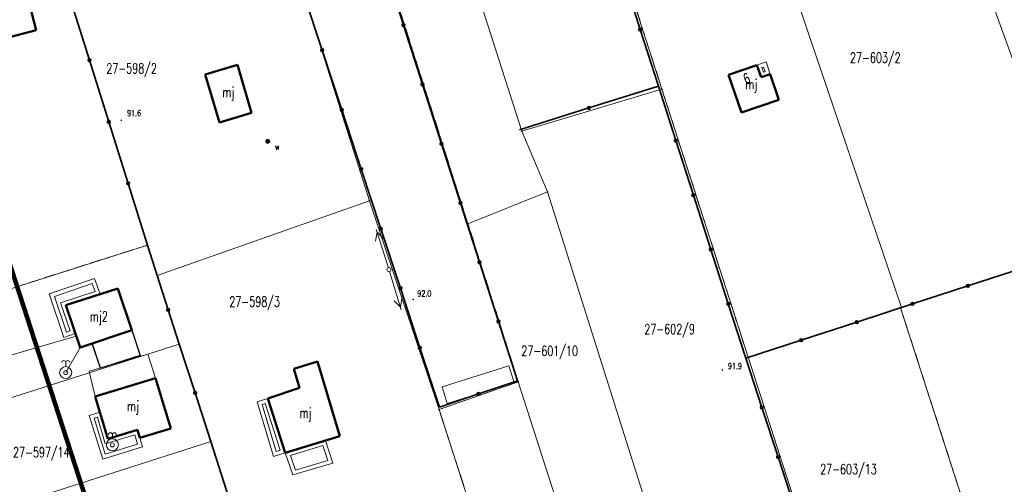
# Model space of a CAD drawing. Header units: metres. Extents: x 7542868 to 7543894, y 5828497 to 5830561.
# Tile 41 of 66: x 7543214 to 7543337, y 5830139 to 5830197. Entities that reach past the tile are written whole.
import ezdxf
from ezdxf.enums import TextEntityAlignment as Align

# ---------------------------------------------------------------- set-up
doc = ezdxf.new("R2010")
doc.units = ezdxf.units.M
for name, pattern in [('1', [0]), ('2_BUIB12_02', [0]), ('2_BUIB12_03', [0]), ('3_1', [0]), ('3_EGBB01', [0]), ('3_EGBI17', [0]), ('3_EGBT07', [0]), ('4_1', [0]), ('4_SUPE_01', [0]), ('4_SUPK_01', [0]), ('4_SUPW_01', [0]), ('GDE', [0]), ('GUK', [2, 1.5, -0.5]), ('GUZ', [1, 0.5, -0.5])]:
    doc.linetypes.add(name, pattern=pattern)
doc.layers.get('0').update_dxf_attribs({"color": 250, "linetype": 'CONTINUOUS', "lineweight": 100})
for name, color, linetype, lineweight in [('BUIB_L_10', 7, '2_BUIB12_02', 25), ('Dzialki', 7, 'GDE', 18), ('EADTD_T_0', 7, 'CONTINUOUS', 25), ('EGBB_E_T_0', 7, 'CONTINUOUS', 25), ('EGBB_L_0', 7, '3_EGBB01', 50), ('EGBE_L_0', 7, '3_EGBT07', 18), ('EGBE_L_8', 7, '3_1', 18), ('Kontury', 3, 'GUK', 18), ('KTOK_L_4', 7, 'CONTINUOUS', 35), ('Numery_dzialek', 7, 'CONTINUOUS', 13), ('Punkty', 7, 'CONTINUOUS', 18), ('RTPW_T_0', 7, 'CONTINUOUS', 15), ('SUPE_L_3', 1, '4_SUPE_01', 18), ('SUPK_L_1', 34, '4_SUPK_01', 18), ('SUPW_L_1', 5, '4_SUPW_01', 18), ('SUSM_T_3', 7, 'CONTINUOUS', 18), ('SUUW_E_T_8', 7, 'CONTINUOUS', 15), ('SUUW_T_11', 7, 'CONTINUOUS', 18), ('SUUW_T_2', 7, 'CONTINUOUS', 18), ('Uzytki', 7, 'GUZ', 18), ('ZASIEG_L_0', 3, '1', 100)]:
    doc.layers.add(name, color=color, linetype=linetype, lineweight=lineweight)
doc.styles.get("Standard").update_dxf_attribs({"font": 'Simplex.SHX', "width": 0.75})

# ---------------------------------------------------------------- blocks, each defined once
blk = doc.blocks.new('GRO')
at = {"linetype": 'CONTINUOUS'}
blk.add_circle((0, 0), 0.045, dxfattribs=at)
blk = doc.blocks.new('2_RTPW01')
at = {"linetype": 'CONTINUOUS'}
blk.add_circle((0, 0), 0.045, dxfattribs=at)
blk = doc.blocks.new('4_SUSM04_01')
at = {"linetype": 'CONTINUOUS'}
blk.add_circle((0, 0), 0.25, dxfattribs=at)
blk = doc.blocks.new('4_SUUS14')
at = {"linetype": 'CONTINUOUS'}
blk.add_line((0, 0.75), (0, 1.25), dxfattribs=at)
for radius in [0.75, 0.25]:
    blk.add_circle((0, 0), radius, dxfattribs=at)
for centre in [(-0.25, 1.25), (0.25, 1.25)]:
    blk.add_arc(centre, 0.25, 0, 180, dxfattribs=at)
blk = doc.blocks.new('4_SUUS31_01')
at = {"linetype": 'CONTINUOUS'}
for radius in [0.25, 0.225, 0.2, 0.175, 0.15, 0.125, 0.1, 0.075, 0.05, 0.025, 0.00715]:
    blk.add_circle((0, 0), radius, dxfattribs=at)

msp = doc.modelspace()

# ---------------------------------------------------------------- linework, layer by layer
at = {"layer": 'BUIB_L_10', "linetype": '2_BUIB12_03'}
for p, q in [((7543223.41, 5830156.37), (7543228.33, 5830158.01)), ((7543228.33, 5830158.01), (7543229.37, 5830154.88)), ((7543224.43, 5830153.31), (7543223.41, 5830156.37)), ((7543229.37, 5830154.88), (7543224.43, 5830153.31))]:
    msp.add_line(p, q, dxfattribs=at)
at = {"layer": 'Dzialki'}
for p, q in [((7543270.21, 5830171.27), (7543245.06, 5830250.06)), ((7543278.32, 5830237.91), (7543294.37, 5830188.05)), ((7543324.24, 5830160.85), (7543299.61, 5830233.25)), ((7543346.6, 5830168.1), (7543324.2, 5830230.24)), ((7543257.95, 5830174.14), (7543244.89, 5830215.27)), ((7543230.29, 5830168.63), (7543218.22, 5830207.02)), ((7543276.93, 5830182.82), (7543269.06, 5830207.28)), ((7543294.37, 5830188.05), (7543276.93, 5830182.82)), ((7543305.12, 5830154.65), (7543294.37, 5830188.05)), ((7543280.13, 5830175.25), (7543276.93, 5830182.82)), ((7543280.13, 5830175.25), (7543270.21, 5830171.27)), ((7543295.07, 5830127.95), (7543280.13, 5830175.25)), ((7543231.48, 5830164.84), (7543257.95, 5830174.14)), ((7543266.61, 5830148.15), (7543257.95, 5830174.14)), ((7543276.48, 5830151.59), (7543270.21, 5830171.27)), ((7543200.76, 5830159.21), (7543230.29, 5830168.63)), ((7543231.48, 5830164.84), (7543230.29, 5830168.63)), ((7543324.24, 5830160.85), (7543346.6, 5830168.1)), ((7543234.24, 5830156.3), (7543231.48, 5830164.84)), ((7543305.12, 5830154.65), (7543324.11, 5830160.81)), ((7543324.11, 5830160.81), (7543324.24, 5830160.85)), ((7543324.11, 5830160.81), (7543336.3, 5830123.07)), ((7543204.32, 5830146.75), (7543234.24, 5830156.3)), ((7543238.17, 5830144.14), (7543234.24, 5830156.3)), ((7543311.66, 5830134.37), (7543305.12, 5830154.65)), ((7543266.61, 5830148.15), (7543276.48, 5830151.59)), ((7543285.29, 5830124.16), (7543276.48, 5830151.59)), ((7543272.14, 5830131.03), (7543266.61, 5830148.15)), ((7543207.85, 5830134.46), (7543238.17, 5830144.14)), ((7543245.05, 5830122.81), (7543238.17, 5830144.14))]:
    msp.add_line(p, q, dxfattribs=at)
at = {"layer": 'EGBB_L_0', "linetype": '3_EGBB01'}
for p, q in [((7543216.4, 5830195.38), (7543214.99, 5830200.89)), ((7543216.4, 5830195.38), (7543205.16, 5830192.5)), ((7543237.48, 5830189.88), (7543241.5, 5830191.09)), ((7543241.5, 5830191.09), (7543243.23, 5830185.09)), ((7543302.67, 5830189.83), (7543306.19, 5830191.04)), ((7543306.19, 5830191.04), (7543306.73, 5830189.52)), ((7543239.27, 5830183.9), (7543237.48, 5830189.88)), ((7543304.27, 5830185.14), (7543302.67, 5830189.83)), ((7543306.73, 5830189.52), (7543307.87, 5830189.9)), ((7543307.87, 5830189.9), (7543308.95, 5830186.73)), ((7543308.95, 5830186.73), (7543304.27, 5830185.14)), ((7543243.23, 5830185.09), (7543239.27, 5830183.9)), ((7543220.09, 5830161.13), (7543226.59, 5830163.23)), ((7543226.59, 5830163.23), (7543228.33, 5830158.01)), ((7543221.88, 5830155.86), (7543220.09, 5830161.13)), ((7543228.33, 5830158.01), (7543221.88, 5830155.86)), ((7543248.5, 5830153.2), (7543251.48, 5830154.13)), ((7543251.48, 5830154.13), (7543254.24, 5830144.83)), ((7543249.22, 5830150.83), (7543248.5, 5830153.2)), ((7543223.76, 5830149.75), (7543231.3, 5830152.04)), ((7543231.3, 5830152.04), (7543233.2, 5830145.79)), ((7543245.29, 5830149.52), (7543249.22, 5830150.83)), ((7543225.36, 5830144.49), (7543223.76, 5830149.75)), ((7543247.43, 5830142.73), (7543245.29, 5830149.52)), ((7543229.03, 5830145.61), (7543225.36, 5830144.49)), ((7543229.33, 5830144.62), (7543229.03, 5830145.61)), ((7543233.2, 5830145.79), (7543229.33, 5830144.62)), ((7543254.24, 5830144.83), (7543247.43, 5830142.73))]:
    msp.add_line(p, q, dxfattribs=at)
at = {"layer": 'EGBE_L_0', "linetype": '3_EGBT07'}
for p, q in [((7543306.19, 5830191.04), (7543307.36, 5830191.43)), ((7543306.73, 5830189.52), (7543306.19, 5830191.04)), ((7543306.83, 5830190.73), (7543307.04, 5830190.8)), ((7543307.04, 5830190.8), (7543307.24, 5830190.22)), ((7543307.36, 5830191.43), (7543307.87, 5830189.9)), ((7543307.87, 5830189.9), (7543306.73, 5830189.52)), ((7543307.04, 5830190.15), (7543306.83, 5830190.73)), ((7543307.24, 5830190.22), (7543307.04, 5830190.15)), ((7543223.7, 5830164.45), (7543218.05, 5830162.54)), ((7543218.68, 5830162.23), (7543223.4, 5830163.82)), ((7543223.4, 5830163.82), (7543223.75, 5830162.84)), ((7543224.4, 5830162.52), (7543223.7, 5830164.45)), ((7543223.75, 5830162.84), (7543219.45, 5830161.45)), ((7543218.05, 5830162.54), (7543219.87, 5830157.13)), ((7543220.18, 5830157.77), (7543218.68, 5830162.23)), ((7543219.45, 5830161.45), (7543220.65, 5830157.93)), ((7543220.09, 5830161.13), (7543224.4, 5830162.52)), ((7543221.28, 5830157.63), (7543220.09, 5830161.13)), ((7543220.65, 5830157.93), (7543220.18, 5830157.77)), ((7543219.87, 5830157.13), (7543221.28, 5830157.63)), ((7543243.93, 5830149.11), (7543245.29, 5830149.52)), ((7543245.99, 5830142.29), (7543243.93, 5830149.11)), ((7543245.29, 5830149.52), (7543247.43, 5830142.73)), ((7543244.55, 5830148.78), (7543244.96, 5830148.9)), ((7543246.32, 5830142.91), (7543244.55, 5830148.78)), ((7543244.96, 5830148.9), (7543246.8, 5830143.06)), ((7543223, 5830147.38), (7543224.41, 5830147.82)), ((7543224.7, 5830141.96), (7543223, 5830147.38)), ((7543223.63, 5830147.05), (7543224.07, 5830147.19)), ((7543225.03, 5830142.59), (7543223.63, 5830147.05)), ((7543224.07, 5830147.19), (7543225.02, 5830143.86)), ((7543224.41, 5830147.82), (7543225.36, 5830144.49)), ((7543225.36, 5830144.49), (7543229.03, 5830145.61)), ((7543229.03, 5830145.61), (7543229.66, 5830143.5)), ((7543225.02, 5830143.86), (7543228.69, 5830144.98)), ((7543228.69, 5830144.98), (7543229.04, 5830143.83)), ((7543247.43, 5830142.73), (7543252.47, 5830144.27)), ((7543252.47, 5830144.27), (7543253.37, 5830141.44)), ((7543229.66, 5830143.5), (7543224.7, 5830141.96)), ((7543229.04, 5830143.83), (7543225.03, 5830142.59)), ((7543246.8, 5830143.06), (7543246.32, 5830142.91)), ((7543248.08, 5830142.4), (7543252.14, 5830143.65)), ((7543252.14, 5830143.65), (7543252.74, 5830141.78)), ((7543247.43, 5830142.73), (7543245.99, 5830142.29)), ((7543248.41, 5830139.99), (7543247.43, 5830142.73)), ((7543248.72, 5830140.6), (7543248.08, 5830142.4)), ((7543252.74, 5830141.78), (7543248.72, 5830140.6)), ((7543253.37, 5830141.44), (7543248.41, 5830139.99))]:
    msp.add_line(p, q, dxfattribs=at)
at = {"layer": 'EGBE_L_8', "linetype": '3_EGBI17'}
for p, q in [((7543223.42, 5830156.34), (7543228.33, 5830158.01)), ((7543228.33, 5830158.01), (7543229.37, 5830154.88)), ((7543224.43, 5830153.31), (7543223.42, 5830156.34)), ((7543223.03, 5830152.93), (7543230.31, 5830155.04)), ((7543229.37, 5830154.88), (7543224.43, 5830153.31)), ((7543230.31, 5830155.04), (7543231.3, 5830152.04)), ((7543223.76, 5830149.75), (7543223.03, 5830152.93)), ((7543266.99, 5830150.97), (7543275.32, 5830153.6)), ((7543275.32, 5830153.6), (7543275.96, 5830151.5)), ((7543231.3, 5830152.04), (7543223.76, 5830149.75)), ((7543267.63, 5830148.91), (7543266.99, 5830150.97)), ((7543275.96, 5830151.5), (7543267.63, 5830148.91))]:
    msp.add_line(p, q, dxfattribs=at)
at = {"layer": 'Kontury'}
for p, q in [((7543270.21, 5830171.27), (7543245.06, 5830250.06)), ((7543278.32, 5830237.91), (7543294.37, 5830188.05)), ((7543218.22, 5830207.02), (7543230.29, 5830168.63)), ((7543294.37, 5830188.05), (7543305.12, 5830154.65)), ((7543276.48, 5830151.59), (7543270.21, 5830171.27)), ((7543230.29, 5830168.63), (7543200.76, 5830159.21)), ((7543305.12, 5830154.65), (7543324.11, 5830160.81)), ((7543324.11, 5830160.81), (7543336.3, 5830123.07)), ((7543266.61, 5830148.15), (7543276.48, 5830151.59)), ((7543272.14, 5830131.03), (7543266.61, 5830148.15))]:
    msp.add_line(p, q, dxfattribs=at)
at = {"layer": 'KTOK_L_4'}
for p, q in [((7543259.83, 5830203.39), (7543262.19, 5830196)), ((7543289.42, 5830202.52), (7543291.68, 5830195.47)), ((7543252.05, 5830192.89), (7543249.62, 5830200.29)), ((7543223.05, 5830191.66), (7543220.63, 5830199.34)), ((7543262.19, 5830196), (7543264.56, 5830188.62)), ((7543291.68, 5830195.47), (7543293.94, 5830188.41)), ((7543254.49, 5830185.48), (7543252.05, 5830192.89)), ((7543225.46, 5830183.99), (7543223.05, 5830191.66)), ((7543264.56, 5830188.62), (7543266.92, 5830181.24)), ((7543293.94, 5830188.41), (7543285.28, 5830185.7)), ((7543293.94, 5830188.41), (7543296.11, 5830181.63)), ((7543256.92, 5830178.07), (7543254.49, 5830185.48)), ((7543285.28, 5830185.7), (7543276.62, 5830182.99)), ((7543227.88, 5830176.31), (7543225.46, 5830183.99)), ((7543266.92, 5830181.24), (7543269.29, 5830173.86)), ((7543296.11, 5830181.63), (7543298.29, 5830174.85)), ((7543259.36, 5830170.66), (7543256.92, 5830178.07)), ((7543230.29, 5830168.63), (7543227.88, 5830176.31)), ((7543298.29, 5830174.85), (7543300.47, 5830168.08)), ((7543269.29, 5830173.86), (7543271.65, 5830166.48)), ((7543261.79, 5830163.25), (7543259.36, 5830170.66)), ((7543231.48, 5830164.84), (7543230.29, 5830168.63)), ((7543300.47, 5830168.08), (7543302.65, 5830161.3)), ((7543271.65, 5830166.48), (7543274.02, 5830159.1)), ((7543332.5, 5830163.54), (7543339.42, 5830165.8)), ((7543232.86, 5830160.57), (7543231.48, 5830164.84)), ((7543264.23, 5830155.84), (7543261.79, 5830163.25)), ((7543325.58, 5830161.29), (7543332.5, 5830163.54)), ((7543234.24, 5830156.3), (7543232.86, 5830160.57)), ((7543302.65, 5830161.3), (7543304.82, 5830154.52)), ((7543318.66, 5830159.03), (7543325.58, 5830161.29)), ((7543274.02, 5830159.1), (7543276.38, 5830151.72)), ((7543311.74, 5830156.78), (7543318.66, 5830159.03)), ((7543304.82, 5830154.52), (7543311.74, 5830156.78)), ((7543236.21, 5830150.22), (7543234.24, 5830156.3)), ((7543266.66, 5830148.43), (7543264.23, 5830155.84)), ((7543304.82, 5830154.52), (7543306.83, 5830148.38)), ((7543276.38, 5830151.72), (7543271.52, 5830150.08)), ((7543238.17, 5830144.14), (7543236.21, 5830150.22)), ((7543271.52, 5830150.08), (7543266.66, 5830148.43)), ((7543306.83, 5830148.38), (7543308.84, 5830142.23)), ((7543240.46, 5830137.03), (7543238.17, 5830144.14)), ((7543308.84, 5830142.23), (7543310.84, 5830136.09))]:
    msp.add_line(p, q, dxfattribs=at)
for centre in [(7543262.19, 5830196), (7543291.68, 5830195.47), (7543252.05, 5830192.89), (7543223.05, 5830191.66), (7543264.56, 5830188.62), (7543254.49, 5830185.48), (7543285.28, 5830185.7), (7543225.46, 5830183.99), (7543266.92, 5830181.24), (7543296.11, 5830181.63), (7543256.92, 5830178.07), (7543227.88, 5830176.31), (7543298.29, 5830174.85), (7543269.29, 5830173.86), (7543259.36, 5830170.66), (7543300.47, 5830168.08), (7543271.65, 5830166.48), (7543261.79, 5830163.25), (7543332.5, 5830163.54), (7543302.65, 5830161.3), (7543325.58, 5830161.29), (7543232.86, 5830160.57), (7543274.02, 5830159.1), (7543318.66, 5830159.03), (7543311.74, 5830156.78), (7543264.23, 5830155.84), (7543236.21, 5830150.22), (7543271.52, 5830150.08), (7543306.83, 5830148.38), (7543308.84, 5830142.23)]:
    msp.add_circle(centre, 0.17, dxfattribs=at)
at = {"layer": 'SUPE_L_3', "linetype": '4_SUPE_01'}
for p, q in [((7543258.71, 5830169.13), (7543258.88, 5830170.23)), ((7543260.3, 5830165.8), (7543258.77, 5830170.56)), ((7543259.66, 5830169.43), (7543258.88, 5830170.23)), ((7543261.89, 5830160.54), (7543260.44, 5830165.32)), ((7543261.79, 5830160.87), (7543261.02, 5830161.69)), ((7543261.79, 5830160.87), (7543261.98, 5830161.97))]:
    msp.add_line(p, q, dxfattribs=at)
at = {"layer": 'SUPK_L_1', "linetype": '4_SUPK_01'}
msp.add_line((7543205.68, 5830152.72), (7543221.4, 5830157.28), dxfattribs=at)
at = {"layer": 'SUPK_L_1', "linetype": '4_1'}
msp.add_line((7543205.68, 5830152.72), (7543221.4, 5830157.28), dxfattribs=at)
at = {"layer": 'SUPW_L_1', "linetype": '4_SUPW_01'}
msp.add_line((7543220.09, 5830152.74), (7543221.88, 5830155.86), dxfattribs=at)
at = {"layer": 'SUPW_L_1', "linetype": '4_1'}
msp.add_line((7543220.09, 5830152.74), (7543221.88, 5830155.86), dxfattribs=at)
at = {"layer": 'Uzytki'}
for p, q in [((7543270.21, 5830171.27), (7543245.06, 5830250.06)), ((7543278.32, 5830237.91), (7543294.37, 5830188.05)), ((7543218.22, 5830207.02), (7543230.29, 5830168.63)), ((7543294.37, 5830188.05), (7543305.12, 5830154.65)), ((7543276.48, 5830151.59), (7543270.21, 5830171.27)), ((7543230.29, 5830168.63), (7543200.76, 5830159.21)), ((7543305.12, 5830154.65), (7543324.11, 5830160.81)), ((7543324.11, 5830160.81), (7543336.3, 5830123.07)), ((7543266.61, 5830148.15), (7543276.48, 5830151.59)), ((7543272.14, 5830131.03), (7543266.61, 5830148.15))]:
    msp.add_line(p, q, dxfattribs=at)
at = {"layer": 'ZASIEG_L_0', "linetype": '1'}
msp.add_line((7543179.67, 5830268.66), (7543290.62, 5829928.64), dxfattribs=at)

# ---------------------------------------------------------------- block references
at = {"layer": 'Punkty'}
for p in [(7543294.37, 5830188.05), (7543276.93, 5830182.82), (7543280.13, 5830175.25), (7543257.95, 5830174.14), (7543270.21, 5830171.27), (7543230.29, 5830168.63), (7543231.48, 5830164.84), (7543324.11, 5830160.81), (7543324.24, 5830160.85), (7543234.24, 5830156.3), (7543305.12, 5830154.65), (7543276.48, 5830151.59), (7543266.61, 5830148.15), (7543238.17, 5830144.14)]:
    msp.add_blockref('GRO', p, dxfattribs=at)
at = {"layer": 'RTPW_T_0', "rotation": 269.9999974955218}
for p in [(7543227.02, 5830184.17), (7543263.4, 5830161.86), (7543301.91, 5830153.06)]:
    msp.add_blockref('2_RTPW01', p, dxfattribs=at)
at = {"layer": 'SUSM_T_3'}
msp.add_blockref('4_SUSM04_01', (7543260.37, 5830165.56), dxfattribs=at)
at = {"layer": 'SUUW_T_11'}
msp.add_blockref('4_SUUS31_01', (7543245.26, 5830181.54), dxfattribs=at)
at = {"layer": 'SUUW_T_2'}
for p in [(7543220.09, 5830152.74), (7543225.91, 5830143.74)]:
    msp.add_blockref('4_SUUS14', p, dxfattribs=at)

# ---------------------------------------------------------------- texts
at = {"layer": 'EADTD_T_0', "oblique": 15, "width": 0.7}
msp.add_text('6', height=1.25, rotation=36.059, dxfattribs=at).set_placement((7543304.13, 5830189.54), align=Align.TOP_LEFT)
at = {"layer": 'EGBB_E_T_0', "width": 0.7}
for s, p in [('mj', (7543240.37, 5830187.49)), ('mj', (7543305.51, 5830188.5)), ('mj2', (7543224.22, 5830159.56)), ('mj', (7543228.47, 5830148.4)), ('mj', (7543249.97, 5830147.53))]:
    msp.add_text(s, height=1.25, dxfattribs=at).set_placement(p, align=Align.MIDDLE)
at = {"layer": 'Numery_dzialek', "width": 0.7}
for s, p in [('27-603/2', (7543317.81, 5830192.59)), ('27-598/2', (7543225.15, 5830191.25)), ('27-598/3', (7543240.48, 5830162.2)), ('27-602/9', (7543292.18, 5830158.78)), ('27-601/10', (7543276.87, 5830156.07)), ('27-597/14', (7543213.53, 5830143.44)), ('27-603/13', (7543314.09, 5830141.34))]:
    msp.add_text(s, height=1.25, dxfattribs=at).set_placement(p, align=Align.TOP_LEFT)
at = {"layer": 'RTPW_T_0', "width": 0.7}
for s, p in [('91.6', (7543227.74, 5830185.44)), ('92.0', (7543263.9, 5830162.96)), ('91.9', (7543302.6, 5830153.93))]:
    msp.add_text(s, height=0.75, dxfattribs=at).set_placement(p, align=Align.TOP_LEFT)
at = {"layer": 'SUUW_E_T_8', "width": 0.7}
msp.add_text('w', height=0.75, dxfattribs=at).set_placement((7543246.17, 5830181.24), align=Align.TOP_LEFT)

doc.saveas('drawing.dxf')
